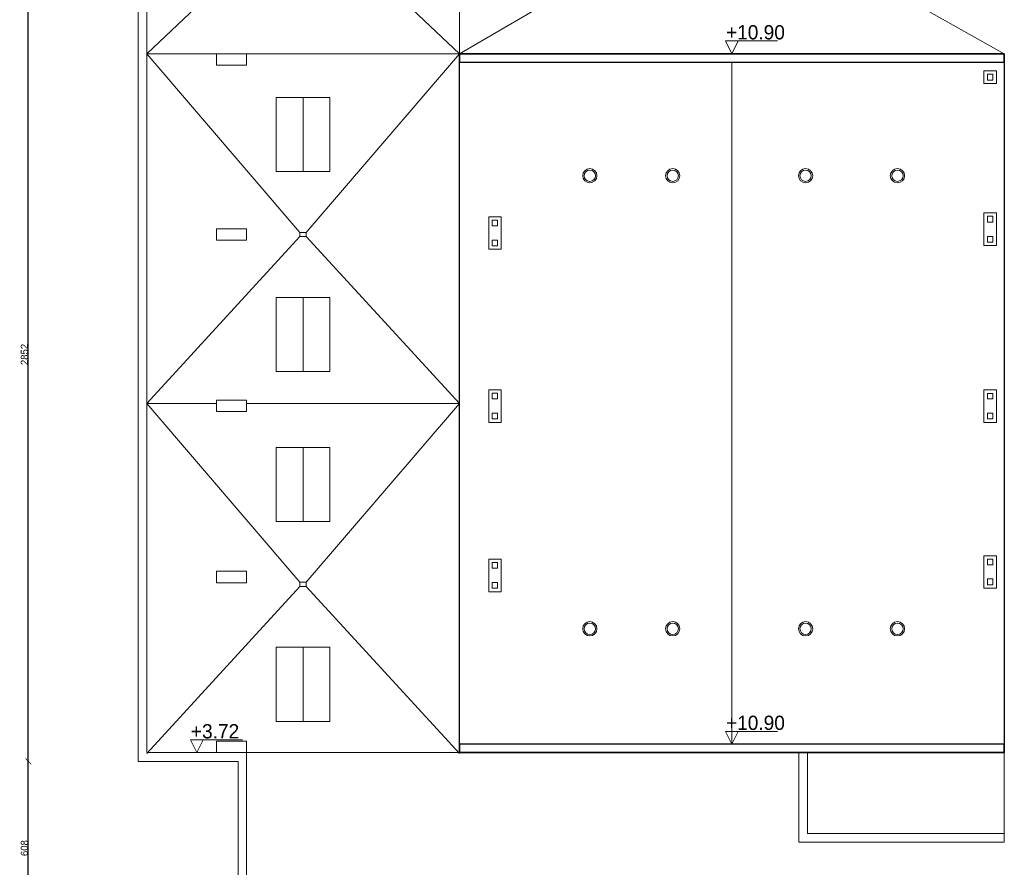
# Model space of a CAD drawing. Header units: centimetres. Extents: x -17621 to 77377, y -18613 to 66.
# Tile 147 of 173: x 43518 to 46968, y -14136 to -11166. Entities that reach past the tile are written whole.
import ezdxf

# ---------------------------------------------------------------- set-up
doc = ezdxf.new("R2010")
doc.units = ezdxf.units.CM
doc.layers.add('0-wymiarowanie rys.CAD', color=5, linetype='Continuous', lineweight=0, true_color=0x0000ff)
for name, color, linetype in [('PDF4_A220 ŚCIANY WEWNĘTRZNE', 7, 'Continuous'), ('PDF4_WIDOKOWA', 7, 'Continuous'), ('PDF5_A710 OZNACZENIA KOMUNIKACJI', 7, 'Continuous'), ('PDF5_Text', 7, 'Continuous')]:
    doc.layers.add(name, color=color, linetype=linetype)
doc.styles.add('PDF Century Gothic', font='GOTHIC.TTF')
doc.dimstyles.new('ISO-25', dxfattribs={"dimtxt": 25, "dimasz": 20, "dimexe": 0.6, "dimexo": 0.375, "dimtad": 1, "dimdec": 0, "dimtxsty": 'PDF Century Gothic', "dimblk": 'ARCHTICK', "dimcen": 2.5, "dimadec": 1, "dimazin": 0, "dimtfac": 1, "dimtdec": 0, "dimtmove": 0, "dimatfit": 3, "dimldrblk": 'ARCHTICK', "dimfxl": 2, "dimfxlon": 1, "dimarcsym": 0})

# ---------------------------------------------------------------- blocks, each defined once
blk = doc.blocks.new('_ArchTick')
at = {"color": 0, "linetype": 'ByBlock', "const_width": 0.15}
blk.add_lwpolyline([(-0.5, -0.5), (0.5, 0.5)], dxfattribs=at)
blk = doc.blocks.new('*D1161')
at = {"layer": '0-wymiarowanie rys.CAD', "color": 0, "linetype": 'Continuous', "lineweight": -2, "transparency": 16777216}
for p, q in [((43932.5, -14509.8), (43932.5, -14512.4)), ((44283, -14511.8), (43932.5, -14511.8)), ((44283, -14509.8), (44283, -14512.4))]:
    blk.add_line(p, q, dxfattribs=at)
at = {"layer": 'Defpoints', "color": 0, "linetype": 'Continuous', "transparency": 16777216}
for p in [(43932.5, -13764.5), (44283, -13764.5), (43932.5, -14511.8)]:
    blk.add_point(p, dxfattribs=at)
at = {"layer": '0-wymiarowanie rys.CAD', "color": 0, "linetype": 'Continuous', "lineweight": -2, "transparency": 16777216, "xscale": 20, "yscale": 20, "zscale": 20, "rotation": 180}
blk.add_blockref('_ArchTick', (43932.5, -14511.8), dxfattribs=at)
at = {"layer": '0-wymiarowanie rys.CAD', "color": 0, "linetype": 'Continuous', "lineweight": -2, "transparency": 16777216, "xscale": 20, "yscale": 20, "zscale": 20}
blk.add_blockref('_ArchTick', (44283, -14511.8), dxfattribs=at)
at = {"layer": '0-wymiarowanie rys.CAD', "color": 0, "linetype": 'Continuous', "transparency": 16777216, "insert": (44107.7, -14498.1), "char_height": 25, "attachment_point": 5, "style": 'PDF Century Gothic'}
blk.add_mtext('351', dxfattribs=at)
blk = doc.blocks.new('*D1162')
at = {"layer": '0-wymiarowanie rys.CAD', "color": 0, "linetype": 'Continuous', "lineweight": -2, "transparency": 16777216}
for p, q in [((43549.7, -13764.5), (43547.1, -13764.5)), ((43547.7, -14372.4), (43547.7, -13764.5)), ((43549.7, -14372.4), (43547.1, -14372.4))]:
    blk.add_line(p, q, dxfattribs=at)
at = {"layer": 'Defpoints', "color": 0, "linetype": 'Continuous', "transparency": 16777216}
for p in [(43547.7, -13764.5), (44283, -13764.5), (44283, -14372.4)]:
    blk.add_point(p, dxfattribs=at)
at = {"layer": '0-wymiarowanie rys.CAD', "color": 0, "linetype": 'Continuous', "lineweight": -2, "transparency": 16777216, "xscale": 20, "yscale": 20, "zscale": 20}
for p, rotation in [((43547.7, -13764.5), 90), ((43547.7, -14372.4), 270)]:
    blk.add_blockref('_ArchTick', p, dxfattribs=dict(at, rotation=rotation))
at = {"layer": '0-wymiarowanie rys.CAD', "color": 0, "linetype": 'Continuous', "transparency": 16777216, "insert": (43534, -14068.5), "char_height": 25, "attachment_point": 5, "rotation": 90, "style": 'PDF Century Gothic'}
blk.add_mtext('608', dxfattribs=at)
blk = doc.blocks.new('*D1163')
at = {"layer": '0-wymiarowanie rys.CAD', "color": 0, "linetype": 'Continuous', "lineweight": -2, "transparency": 16777216}
for p, q in [((43549.7, -10913), (43547.1, -10913)), ((43547.7, -13764.5), (43547.7, -10913)), ((43549.7, -13764.5), (43547.1, -13764.5))]:
    blk.add_line(p, q, dxfattribs=at)
at = {"layer": 'Defpoints', "color": 0, "linetype": 'Continuous', "transparency": 16777216}
for p in [(43547.7, -10913), (43932.5, -10913), (43932.5, -13764.5)]:
    blk.add_point(p, dxfattribs=at)
at = {"layer": '0-wymiarowanie rys.CAD', "color": 0, "linetype": 'Continuous', "lineweight": -2, "transparency": 16777216, "xscale": 20, "yscale": 20, "zscale": 20}
for p, rotation in [((43547.7, -10913), 90), ((43547.7, -13764.5), 270)]:
    blk.add_blockref('_ArchTick', p, dxfattribs=dict(at, rotation=rotation))
at = {"layer": '0-wymiarowanie rys.CAD', "color": 0, "linetype": 'Continuous', "transparency": 16777216, "insert": (43534, -12338.7), "char_height": 25, "attachment_point": 5, "rotation": 90, "style": 'PDF Century Gothic'}
blk.add_mtext('2852', dxfattribs=at)

msp = doc.modelspace()

# ---------------------------------------------------------------- linework, layer by layer
at = {"layer": 'PDF4_A220 ŚCIANY WEWNĘTRZNE', "lineweight": 25}
for points in [[(45058.5, -11284.6), (46966.9, -11284.6), (46966.9, -13734), (45058.5, -13734)], [(45058.5, -11314.3), (46966.9, -11314.3), (46966.9, -11284.6), (45058.5, -11284.6)], [(45058.5, -13734), (46966.9, -13734), (46966.9, -13704.4), (45058.5, -13704.4)]]:
    msp.add_lwpolyline(points, close=True, dxfattribs=at)
at = {"layer": 'PDF4_WIDOKOWA', "lineweight": 5}
for points in [[(44499.7, -10776.6), (43963, -11284.6), (45058.5, -11284.6), (45058.5, -10763.1), (45486.1, -11012.9)], [(44521.8, -10776.6), (45058.5, -11284.6), (45486.1, -11034.9)], [(46966.9, -14372.4), (44283, -14372.4), (44283, -13764.5), (43932.5, -13764.5), (43932.5, -10913), (43963, -10913), (43963, -13734), (44312.6, -13734), (44312.6, -14342.8), (46966.9, -14343.6)], [(46525, -11034.9), (46967.8, -11284.6)], [(43963, -11284.6), (44499.7, -11911.2)], [(44521.8, -11911.2), (45058.5, -11284.6)], [(46012.7, -11314.3), (46012.7, -13704.4)], [(44510.8, -11438.7), (44510.8, -11697.8)], [(44499.7, -11925.6), (43963, -12510.6), (44499.7, -13137.1)], [(44521.8, -11925.6), (45058.5, -12510.6), (44312.6, -12510.6)], [(44510.8, -12398.8), (44510.8, -12138.9)], [(44207.7, -12510.6), (43963, -12510.6)], [(44521.8, -13137.1), (45058.5, -12510.6)], [(44510.8, -12664.7), (44510.8, -12923.8)], [(44499.7, -13151.5), (43963, -13736.6)], [(44521.8, -13151.5), (45058.5, -13736.6)], [(44510.8, -13624.8), (44510.8, -13364.9)], [(45058.5, -13734), (43963, -13734)]]:
    msp.add_lwpolyline(points, dxfattribs=at)
for points in [[(44207.7, -11284.6), (44312.6, -11284.6), (44312.6, -11324.4), (44207.7, -11324.4)], [(45058.5, -11284.6), (46966.9, -11284.6), (46966.9, -13734), (45058.5, -13734)], [(45058.5, -11314.3), (46966.9, -11314.3), (46966.9, -13704.4), (45058.5, -13704.4)], [(46896.6, -11344.8), (46940.7, -11344.8), (46940.7, -11388.8), (46896.6, -11388.8)], [(46928, -11376.9), (46908.5, -11376.9), (46908.5, -11356.6), (46928, -11356.6)], [(44604.7, -11438.7), (44604.7, -11697.8), (44416.8, -11697.8), (44415.9, -11438.7)], [(45205, -11856.1), (45205, -11969.6), (45161, -11969.6), (45161, -11856.1)], [(45172.8, -11887.5), (45172.8, -11868), (45192.3, -11868), (45192.3, -11887.5)], [(46940.7, -11842.6), (46940.7, -11956.9), (46896.6, -11956.9), (46896.6, -11842.6)], [(46908.5, -11874.8), (46908.5, -11854.4), (46928, -11854.4), (46928, -11874.8)], [(44207.7, -11898.5), (44312.6, -11898.5), (44312.6, -11938.3), (44207.7, -11938.3)], [(44521.8, -11911.2), (44521.8, -11925.6), (44499.7, -11925.6), (44499.7, -11911.2)], [(46928, -11924.7), (46928, -11945), (46908.5, -11945), (46908.5, -11924.7)], [(45192.3, -11938.3), (45192.3, -11957.7), (45172.8, -11957.7), (45172.8, -11938.3)], [(44604.7, -12398.8), (44604.7, -12138.9), (44416.8, -12138.9), (44415.9, -12398.8)], [(45205, -12462.3), (45205, -12576.6), (45161, -12576.6), (45161, -12462.3)], [(45172.8, -12494.5), (45172.8, -12474.2), (45192.3, -12474.2), (45192.3, -12494.5)], [(46940.7, -12462.3), (46940.7, -12576.6), (46896.6, -12576.6), (46896.6, -12462.3)], [(46908.5, -12494.5), (46908.5, -12475), (46928, -12475), (46928, -12494.5)], [(44207.7, -12498.8), (44312.6, -12498.8), (44312.6, -12538.5), (44207.7, -12538.5)], [(45192.3, -12544.5), (45192.3, -12564.8), (45172.8, -12564.8), (45172.8, -12544.5)], [(46928, -12544.5), (46928, -12564.8), (46908.5, -12564.8), (46908.5, -12544.5)], [(44604.7, -12664.7), (44604.7, -12923.8), (44416.8, -12923.8), (44415.9, -12664.7)], [(45205, -13055.9), (45205, -13170.2), (45161, -13170.2), (45161, -13055.9)], [(45172.8, -13088), (45172.8, -13067.7), (45192.3, -13067.7), (45192.3, -13088)], [(46940.7, -13044), (46940.7, -13157.5), (46896.6, -13157.5), (46896.6, -13044)], [(46908.5, -13075.3), (46908.5, -13055.9), (46928, -13055.9), (46928, -13075.3)], [(44207.7, -13098.2), (44312.6, -13098.2), (44312.6, -13138.8), (44207.7, -13138.8)], [(44521.8, -13137.1), (44521.8, -13151.5), (44499.7, -13151.5), (44499.7, -13137.1)], [(45192.3, -13138), (45192.3, -13157.5), (45172.8, -13157.5), (45172.8, -13138)], [(46928, -13125.3), (46928, -13145.6), (46908.5, -13145.6), (46908.5, -13125.3)], [(44604.7, -13624.8), (44604.7, -13364.9), (44416.8, -13364.9), (44415.9, -13624.8)], [(44207.7, -13694.2), (44312.6, -13694.2), (44312.6, -13734), (44207.7, -13734)], [(46248.1, -14047.3), (46966.9, -14047.3), (46966.9, -13734), (46248.1, -13734)], [(46277.7, -14017.7), (46966.9, -14017.7), (46966.9, -13734), (46277.7, -13734)]]:
    msp.add_lwpolyline(points, close=True, dxfattribs=at)
for centre, radius in [((45515.4, -11712.4), 25), ((45515.4, -11712.4), 19.9), ((45805.9, -11712.4), 25), ((45805.9, -11712.4), 19.9), ((46271.5, -11712.4), 25), ((46271.5, -11712.4), 19.9), ((46593.3, -11712.4), 25), ((46593.3, -11712.4), 19.9), ((45515.4, -13299.9), 25), ((45515.4, -13299.9), 19.9), ((45805.9, -13299.9), 25), ((45805.9, -13299.9), 19.9), ((46271.5, -13299.9), 25), ((46271.5, -13299.9), 19.9), ((46593.3, -13299.9), 25), ((46593.3, -13299.9), 19.9)]:
    msp.add_circle(centre, radius, dxfattribs=at)
at = {"layer": 'PDF5_A710 OZNACZENIA KOMUNIKACJI', "lineweight": 5}
for points in [[(45990.7, -11239.8), (46035.6, -11239.8), (45990.7, -11239.8), (46012.7, -11284.6), (46035.6, -11239.8), (45990.7, -11239.8), (46012.7, -11284.6), (46035.6, -11239.8), (46172.8, -11239.8)], [(45990.7, -13659.5), (46035.6, -13659.5), (45990.7, -13659.5), (46012.7, -13704.4), (46035.6, -13659.5), (45990.7, -13659.5), (46012.7, -13704.4), (46035.6, -13659.5), (46172.8, -13659.5)], [(44115.8, -13689.2), (44160.7, -13689.2), (44115.8, -13689.2), (44137.8, -13734), (44160.7, -13689.2), (44115.8, -13689.2), (44137.8, -13734), (44160.7, -13689.2), (44297.8, -13689.2)]]:
    msp.add_lwpolyline(points, dxfattribs=at)

# ---------------------------------------------------------------- texts
at = {"layer": 'PDF5_Text', "char_height": 50, "attachment_point": 4, "style": 'PDF Century Gothic'}
for s, insert in [('+10.90', (45992.5, -11210)), ('+3.72', (44117.5, -13659.4)), ('+10.90', (45992.5, -13629.8))]:
    msp.add_mtext(s, dxfattribs=dict(at, insert=insert))

# ---------------------------------------------------------------- dimensions: what is measured, and where the dimension line sits
at = {"layer": '0-wymiarowanie rys.CAD', "linetype": 'Continuous'}
for base, p1, p2, picture, middle in [((43547.7311, -10912.9585), (43932.4853, -13764.5146), (43932.4853, -10912.9585), '*D1163', (43533.9773, -12338.7365)), ((43547.7, -13764.5), (44283, -14372.4), (44283, -13764.5), '*D1162', (43534, -14068.5))]:
    dim = msp.add_linear_dim(base=base, p1=p1, p2=p2, angle=90, dimstyle='ISO-25', dxfattribs=at)
    dim.commit()
    dim.dimension.update_dxf_attribs({"geometry": picture, "text_midpoint": middle})
dim = msp.add_linear_dim(base=(43932.4853, -14511.835), p1=(44283.0032, -13764.5146), p2=(43932.4853, -13764.5146), dimstyle='ISO-25', dxfattribs=at)
dim.commit()
dim.dimension.update_dxf_attribs({"geometry": '*D1161', "text_midpoint": (44107.7443, -14498.0812)})

doc.saveas('drawing.dxf')
